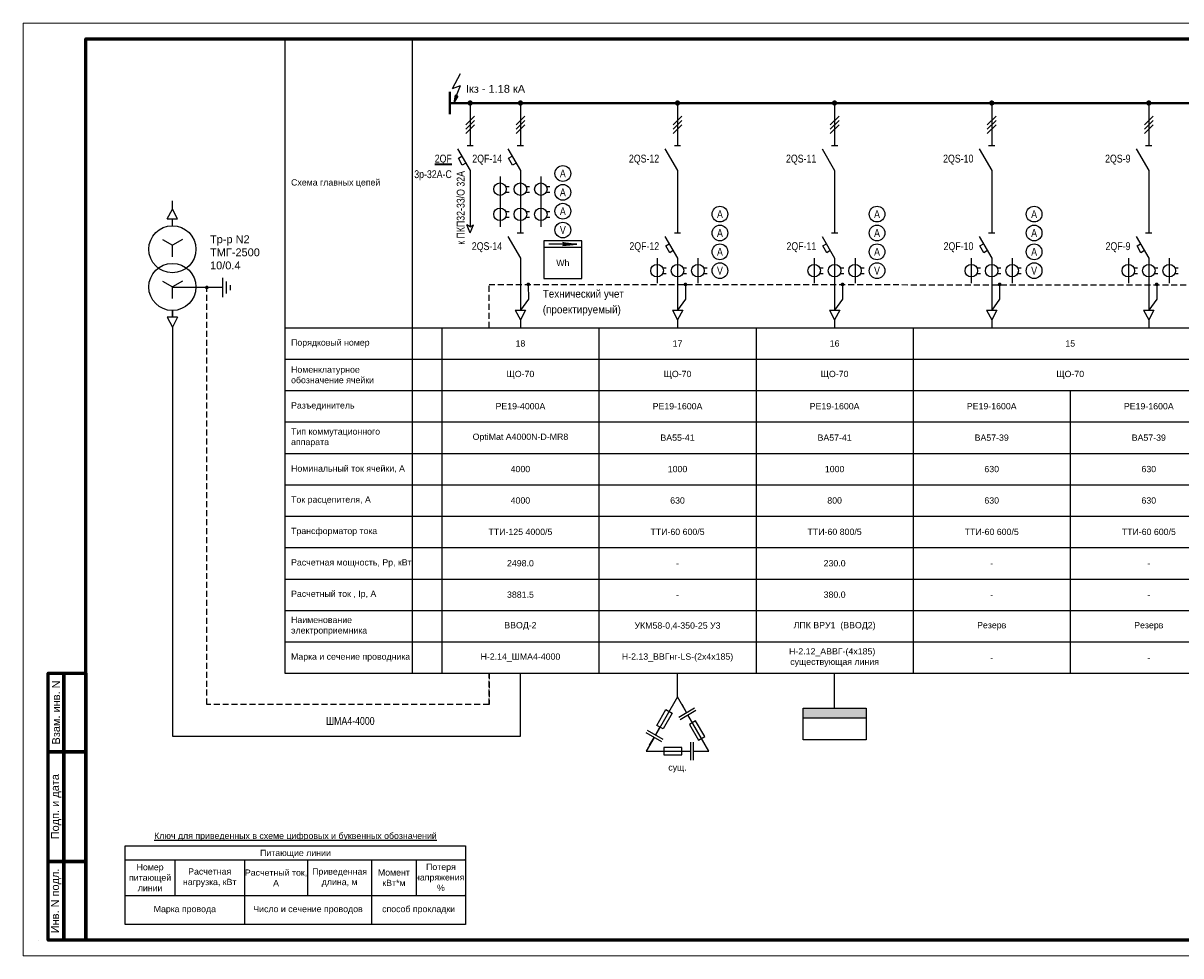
# Model space of a CAD drawing. Header units: millimetres. Extents: x 523209 to 536718, y -48289 to -47398.
# Tile 15 of 116: x 527444 to 527813, y -47992 to -47695. Entities that reach past the tile are written whole.
import ezdxf
from ezdxf.enums import TextEntityAlignment as Align

# ---------------------------------------------------------------- set-up
doc = ezdxf.new("R2010")
doc.units = ezdxf.units.MM
doc.linetypes.add('ACAD_ISO02W100', pattern=[15, 12, -3])
doc.linetypes.add('DASHED', pattern=[19.05, 12.7, -6.35])
for name, color, linetype, lineweight in [('ВК-линия контур', 132, 'Continuous', 15), ('ВК-линия основная', 1, 'Continuous', 30), ('ВК-линия толстая', 30, 'Continuous', 60), ('ВК-Текст', 1, 'Continuous', 30), ('электрика', 1, 'Continuous', 40)]:
    doc.layers.add(name, color=color, linetype=linetype, lineweight=lineweight)
doc.styles.get("Standard").update_dxf_attribs({"font": 'arial.ttf'})
doc.styles.add('СГЕНЕРИР_СТИЛЬ_1', font='times.ttf')

# ---------------------------------------------------------------- blocks, each defined once
blk = doc.blocks.new('*T370')
at = {"layer": 'электрика', "color": 0, "linetype": 'ByBlock', "lineweight": -2, "ltscale": 0.5, "transparency": 16777216}
for p, q in [((0, 0), (40.57, 0)), ((0, 0), (0, -202)), ((40.57, 0), (40.57, -202)), ((0, -92), (40.57, -92)), ((0, -102), (40.57, -102)), ((0, -112), (40.57, -112)), ((0, -122), (40.57, -122)), ((0, -132), (40.57, -132)), ((0, -142), (40.57, -142)), ((0, -152), (40.57, -152)), ((0, -162), (40.57, -162)), ((0, -172), (40.57, -172)), ((0, -182), (40.57, -182)), ((0, -192), (40.57, -192)), ((0, -202), (40.57, -202))]:
    blk.add_line(p, q, dxfattribs=at)
at = {"layer": 'электрика', "color": 0, "lineweight": 0, "ltscale": 0.5, "transparency": 16777216, "char_height": 2, "width": 36.5681, "attachment_point": 4}
for s, insert in [('Схема главных цепей', (2, -46)), ('Порядковый номер', (2, -97)), ('Номенклатурное обозначение ячейки', (2, -107)), ('Разъединитель', (2, -117)), ('Тип коммутационного аппарата', (2, -127)), ('Номинальный ток ячейки, А', (2, -137)), ('Ток расцепителя, А', (2, -147)), ('Трансформатор тока', (2, -157)), ('Расчетная мощность, Рр, кВт', (2, -167)), ('Расчетный ток , Iр, А', (2, -177)), ('Наименование электроприемника', (2, -187)), ('Марка и сечение проводника', (2, -197))]:
    blk.add_mtext(s, dxfattribs=dict(at, insert=insert))
blk = doc.blocks.new('*T371')
at = {"layer": 'электрика', "color": 0, "linetype": 'ByBlock', "lineweight": -2, "ltscale": 0.5, "transparency": 16777216}
for p, q in [((0, 0), (50, 0)), ((0, 0), (0, -110)), ((50, 0), (50, -110)), ((0, -10), (50, -10)), ((0, -20), (50, -20)), ((0, -30), (50, -30)), ((0, -40), (50, -40)), ((0, -50), (50, -50)), ((0, -60), (50, -60)), ((0, -70), (50, -70)), ((0, -80), (50, -80)), ((0, -90), (50, -90)), ((0, -100), (50, -100)), ((0, -110), (50, -110))]:
    blk.add_line(p, q, dxfattribs=at)
at = {"layer": 'электрика', "color": 0, "lineweight": 0, "ltscale": 0.5, "transparency": 16777216, "char_height": 2, "width": 47.2559, "attachment_point": 5}
for s, insert in [('18', (25, -5)), ('ЩО-70 ', (25, -15)), ('РЕ19-4000А', (25, -25)), ('OptiMat A4000N-D-MR8', (25, -35)), ('4000', (25, -45)), ('4000', (25, -55)), ('\\A1;ТТИ-125 4000/5 ', (25, -65)), ('\\A1;2498.0', (25, -75)), ('3881.5', (25, -85)), ('ВВОД-2', (25, -95)), ('{\\C7;Н-2.14_ШМА4-4000}', (25, -105))]:
    blk.add_mtext(s, dxfattribs=dict(at, insert=insert))
blk = doc.blocks.new('КЗ')
at = {"linetype": 'ByBlock', "lineweight": -2}
h = blk.add_hatch(color=0, dxfattribs=at)
h.dxf.hatch_style = 1
h.paths.add_polyline_path([(1.02, -5.86), (-0.71, -5.23), (-1.55, -10.23)])
for p, q in [((-2.53, -0.99), (2.53, 8.56)), ((-2.53, -0.99), (2.53, 0.99)), ((0.15, -5.54), (2.53, 0.99))]:
    blk.add_line(p, q)
at = {"color": 0, "linetype": 'ByBlock', "lineweight": -2}
for p, q in [((-0.71, -5.23), (-1.55, -10.23)), ((1.02, -5.86), (-1.55, -10.23)), ((1.02, -5.86), (-0.71, -5.23))]:
    blk.add_line(p, q, dxfattribs=at)
blk = doc.blocks.new('*U18')
at = {"color": 0, "linetype": 'ByBlock', "lineweight": -2}
for p, q in [((0, 13.5), (0, 0)), ((-1, 0), (1, 0)), ((-4, -1.07), (0, -8)), ((-3.75, -4.1), (-2.63, -3.45)), ((-1.37, -5.62), (-2.5, -6.27)), ((0, -8), (0, -13.39))]:
    blk.add_line(p, q, dxfattribs=at)
at = {"color": 0, "linetype": 'ByBlock', "lineweight": -2, "ltscale": 100}
blk.add_line((-2.5, -6.27), (-3.75, -4.1), dxfattribs=at)
blk = doc.blocks.new('*U39')
at = {"color": 0, "linetype": 'ByBlock', "lineweight": -2}
for p, q in [((0, 7.14), (0, -1)), ((-1.65, -1), (1.65, -1)), ((-1.65, -1), (0, -4.13)), ((1.65, -1), (0, -4.13)), ((0, -4.13), (0, -6.63))]:
    blk.add_line(p, q, dxfattribs=at)
blk = doc.blocks.new('*U35')
at = {"color": 0, "linetype": 'ByBlock', "lineweight": -2}
for p, q in [((0, 13.5), (0, 15.66)), ((-3.2, 9.1), (0, 7.25)), ((3.2, 9.1), (0, 7.25)), ((0, 3.55), (0, 7.25)), ((-3.2, -4.15), (0, -6)), ((3.2, -4.15), (0, -6)), ((0, -9.7), (0, -6)), ((0, -15.66), (0, -13.5))]:
    blk.add_line(p, q, dxfattribs=at)
for centre in [(0, 6), (0, -6)]:
    blk.add_circle(centre, 7.5, dxfattribs=at)
blk = doc.blocks.new('*U353')
at = {"layer": 'ВК-линия контур', "color": 0}
for p, q in [((-1471, 297), (0, 297)), ((-1471, 0), (-1471, 297)), ((0, 0), (-1471, 0))]:
    blk.add_line(p, q, dxfattribs=at)
at = {"layer": 'ВК-линия контур', "color": 0, "lineweight": 0}
blk.add_lwpolyline([(-1466, 5), (-1466, 5)], close=True, dxfattribs=at).dxf.unprotected_set("ltscale", 0)
at = {"layer": 'ВК-линия основная', "color": 0}
for points in [[(-1451, 287), (-1451, 287)], [(-1451, 90), (-1451, 90)]]:
    blk.add_lwpolyline(points, dxfattribs=at)
at = {"layer": 'ВК-линия толстая', "color": 0}
for points in [[(-1451, 5), (-1451, 292), (-5, 292), (-5, 5)], [(-1451, 278), (-1451, 278), (-1451, 278), (-1451, 278)], [(-1458, 65), (-1463, 65), (-1463, 90), (-1458, 90)], [(-1451, 65), (-1458, 65), (-1458, 90), (-1451, 90)], [(-1451, 90), (-1451, 90), (-1451, 90), (-1451, 90)], [(-1451, 90), (-1451, 90), (-1451, 90), (-1451, 90)], [(-1451, 90), (-1451, 90), (-1451, 90), (-1451, 90)], [(-1451, 90), (-1451, 90), (-1451, 90), (-1451, 90)], [(-1458, 30), (-1463, 30), (-1463, 65), (-1458, 65)], [(-1451, 30), (-1458, 30), (-1458, 65), (-1451, 65)], [(-1458, 5), (-1463, 5), (-1463, 30), (-1458, 30)], [(-1451, 5), (-1458, 5), (-1458, 30), (-1451, 30)]]:
    blk.add_lwpolyline(points, close=True, dxfattribs=at)
for points in [[(-1451, 287), (-1451, 287)], [(-1451, 287), (-1451, 287)], [(-1451, 287), (-1451, 287)], [(-1451, 287), (-1451, 287)], [(-1451, 90), (-1451, 90)], [(-1451, 90), (-1451, 90)], [(-1451, 90), (-1451, 90)], [(-1451, 90), (-1451, 90)], [(-1451, 90), (-1451, 90)], [(-1451, 90), (-1451, 90)], [(-1451, 90), (-1451, 90)]]:
    blk.add_lwpolyline(points, dxfattribs=at)
at = {"layer": 'ВК-Текст', "color": 0, "rotation": 90}
for s, insert, char_height, width, attachment_point in [('\\pi2;Справ. N', (-1451, 287), 0.0000208, 0.000208, 4), ('\\pi2;Перв. примен.', (-1451, 287), 0.0000208, 0.000208, 4), ('\\pi2;Согласовано', (-1451, 90), 0.00000385, 0.0000385, 4), ('\\pi2.5;Инв. N дубл.', (-1451, 90), 0.00000417, 0.0000417, 4), ('\\pi2.5;Подп. дата', (-1451, 90), 0.00000417, 0.0000583, 4), ('Взам. инв. N', (-1460.5, 77.5), 2.5, 25, 5), ('Подп. и дата', (-1460.5, 47.5), 2.5, 35, 5), ('Инв. N подл.', (-1460.5, 17.5), 2.5, 25, 5)]:
    blk.add_mtext(s, dxfattribs=dict(at, insert=insert, char_height=char_height, width=width, attachment_point=attachment_point))
at = {"layer": 'ВК-Текст', "color": 0}
blk.add_attdef('ЛИСТ_АЛ', text='', height=2.5, dxfattribs=at).set_placement((-10, 288.5), align=Align.MIDDLE_CENTER)
at = {"layer": 'ВК-Текст', "color": 0, "ltscale": 0.5}
blk.add_attdef('ВЕРХНИЙ_ШИФР', text='', height=0.000005, rotation=180, dxfattribs=at).set_placement((-1451, 278), align=Align.MIDDLE_CENTER)
at = {"layer": 'ВК-Текст', "color": 0, "flags": 12}
blk.add_attdef('ФОРМАТ_ЛИСТА', (-42, 1.56), '', height=2.5, dxfattribs=at)
blk = doc.blocks.new('*U13')
at = {"color": 0, "linetype": 'ByBlock', "lineweight": -2}
for p, q in [((0, 1.16), (0, -1)), ((-1.65, -1), (1.65, -1)), ((-1.65, -1), (0, -4.13)), ((1.65, -1), (0, -4.13)), ((0, -4.13), (0, -6.76))]:
    blk.add_line(p, q, dxfattribs=at)
blk = doc.blocks.new('*U36')
at = {"color": 0, "linetype": 'ByBlock', "lineweight": -2}
for p, q in [((0, 14.49), (0, 0)), ((-1, 0), (1, 0)), ((-4, -1.07), (0, -8)), ((0, -8), (0, -16.41))]:
    blk.add_line(p, q, dxfattribs=at)
blk = doc.blocks.new('*U38')
at = {"color": 0, "linetype": 'ByBlock', "lineweight": -2}
for p, q in [((0, 0), (0, 15.96)), ((-3.05, 0), (3.05, 0)), ((-1.92, -1.2), (1.92, -1.2)), ((-0.8, -2.4), (0.8, -2.4))]:
    blk.add_line(p, q, dxfattribs=at)
blk = doc.blocks.new('*T380')
at = {"layer": 'электрика', "color": 0, "linetype": 'ByBlock', "lineweight": -2, "ltscale": 0.5, "transparency": 16777216}
for p, q in [((0, 0), (50, 0)), ((0, 0), (0, -110)), ((50, 0), (50, -110)), ((0, -10), (50, -10)), ((0, -20), (50, -20)), ((0, -30), (50, -30)), ((0, -40), (50, -40)), ((0, -50), (50, -50)), ((0, -60), (50, -60)), ((0, -70), (50, -70)), ((0, -80), (50, -80)), ((0, -90), (50, -90)), ((0, -100), (50, -100)), ((0, -110), (50, -110))]:
    blk.add_line(p, q, dxfattribs=at)
at = {"layer": 'электрика', "color": 0, "lineweight": 0, "ltscale": 0.5, "transparency": 16777216, "char_height": 2, "width": 47.2559, "attachment_point": 5}
for s, insert in [('17', (25, -5)), ('ЩО-70', (25, -15)), ('РЕ19-1600А', (25, -25)), ('ВА55-41', (25, -35)), ('1000', (25, -45)), ('630', (25, -55)), ('\\A1;ТТИ-60 600/5 ', (25, -65)), ('\\A1;-', (25, -75)), ('-', (25, -85)), ('УКМ58-0,4-350-25 У3', (25, -95)), ('{\\C7;Н-2.13_ВВГнг-LS-(2х4x185)   }', (25, -105))]:
    blk.add_mtext(s, dxfattribs=dict(at, insert=insert))
blk = doc.blocks.new('*U107')
at = {"color": 0, "linetype": 'ByBlock', "lineweight": -2}
for p, q in [((0, 13.5), (0, 0)), ((-1, 0), (1, 0)), ((-4, -1.07), (0, -8)), ((0, -8), (0, -14.38))]:
    blk.add_line(p, q, dxfattribs=at)
blk = doc.blocks.new('*T381')
at = {"layer": 'электрика', "color": 0, "linetype": 'ByBlock', "lineweight": -2, "ltscale": 0.5, "transparency": 16777216}
for p, q in [((0, 0), (50, 0)), ((0, 0), (0, -110)), ((50, 0), (50, -110)), ((0, -10), (50, -10)), ((0, -20), (50, -20)), ((0, -30), (50, -30)), ((0, -40), (50, -40)), ((0, -50), (50, -50)), ((0, -60), (50, -60)), ((0, -70), (50, -70)), ((0, -80), (50, -80)), ((0, -90), (50, -90)), ((0, -100), (50, -100)), ((0, -110), (50, -110))]:
    blk.add_line(p, q, dxfattribs=at)
at = {"layer": 'электрика', "color": 0, "lineweight": 0, "ltscale": 0.5, "transparency": 16777216, "char_height": 2, "width": 47.2559, "attachment_point": 5}
for s, insert in [('16', (25, -5)), ('ЩО-70', (25, -15)), ('РЕ19-1600А', (25, -25)), ('ВА57-41', (25, -35)), ('1000', (25, -45)), ('800', (25, -55)), ('\\A1;ТТИ-60 800/5 ', (25, -65)), ('\\A1;230.0', (25, -75)), ('380.0', (25, -85)), ('ЛПК ВРУ1  (ВВОД2)', (25, -95)), ('{\\C7;Н-2.12_АВВГ-(4x185)   существующая линия}', (25, -105))]:
    blk.add_mtext(s, dxfattribs=dict(at, insert=insert))
blk = doc.blocks.new('*T382')
at = {"layer": 'электрика', "color": 0, "linetype": 'ByBlock', "lineweight": -2, "ltscale": 0.5, "transparency": 16777216}
for p, q in [((0, 0), (100, 0)), ((0, 0), (0, -110)), ((100, 0), (100, -110)), ((0, -10), (100, -10)), ((0, -20), (100, -20)), ((50, -20), (50, -110)), ((0, -30), (100, -30)), ((0, -40), (100, -40)), ((0, -50), (100, -50)), ((0, -60), (100, -60)), ((0, -70), (100, -70)), ((0, -80), (100, -80)), ((0, -90), (100, -90)), ((0, -100), (100, -100)), ((0, -110), (100, -110))]:
    blk.add_line(p, q, dxfattribs=at)
at = {"layer": 'электрика', "color": 0, "lineweight": 0, "ltscale": 0.5, "transparency": 16777216, "char_height": 2, "attachment_point": 5}
for s, insert, width in [('15', (50, -5), 97.2559), ('ЩО-70', (50, -15), 97.2559), ('РЕ19-1600А', (25, -25), 47.2559), ('РЕ19-1600А', (75, -25), 47.2559), ('ВА57-39', (25, -35), 47.2559), ('ВА57-39', (75, -35), 47.2559), ('630', (25, -45), 47.2559), ('630', (75, -45), 47.2559), ('630', (25, -55), 47.2559), ('630', (75, -55), 47.2559), ('\\A1;ТТИ-60 600/5 ', (25, -65), 47.2559), ('\\A1;ТТИ-60 600/5 ', (75, -65), 47.2559), ('\\A1;-', (25, -75), 47.2559), ('\\A1;-', (75, -75), 47.2559), ('-', (25, -85), 47.2559), ('-', (75, -85), 47.2559), ('Резерв', (25, -95), 47.2559), ('Резерв', (75, -95), 47.2559), ('{\\C7;-}', (25, -105), 47.2559), ('{\\C7;-}', (75, -105), 47.2559)]:
    blk.add_mtext(s, dxfattribs=dict(at, insert=insert, width=width))
blk = doc.blocks.new('*U108')
at = {"color": 0, "linetype": 'ByBlock', "lineweight": -2}
for p, q in [((0, 13.5), (0, 0)), ((-1, 0), (1, 0)), ((-4, -1.07), (0, -8)), ((-3.75, -4.1), (-2.63, -3.45)), ((-1.37, -5.62), (-2.5, -6.27)), ((0, -8), (0, -24.55))]:
    blk.add_line(p, q, dxfattribs=at)
at = {"color": 0, "linetype": 'ByBlock', "lineweight": -2, "ltscale": 100}
blk.add_line((-2.5, -6.27), (-3.75, -4.1), dxfattribs=at)
blk = doc.blocks.new('*U37')
at = {"color": 0, "linetype": 'ByBlock', "lineweight": -2}
for p, q in [((-6.5, 4), (-6.5, -4)), ((0, 4), (0, -4)), ((6.5, 4), (6.5, -4)), ((-4.71, 0.9), (-3.6, 0.9)), ((1.79, 0.9), (2.9, 0.9)), ((8.29, 0.9), (9.4, 0.9)), ((-4.71, -0.9), (-3.6, -0.9)), ((1.79, -0.9), (2.9, -0.9)), ((8.29, -0.9), (9.4, -0.9))]:
    blk.add_line(p, q, dxfattribs=at)
for centre in [(-6.5, 0), (0, 0), (6.5, 0)]:
    blk.add_circle(centre, 2, dxfattribs=at)
blk = doc.blocks.new('*U231')
at = {"color": 0, "linetype": 'ByBlock', "lineweight": -2}
for p, q in [((0, 13.5), (0, 0)), ((-1, 0), (1, 0)), ((-4, -1.07), (0, -8)), ((-3.75, -4.1), (-2.63, -3.45)), ((-1.37, -5.62), (-2.5, -6.27)), ((0, -8), (0, -25.61))]:
    blk.add_line(p, q, dxfattribs=at)
at = {"color": 0, "linetype": 'ByBlock', "lineweight": -2, "ltscale": 100}
blk.add_line((-2.5, -6.27), (-3.75, -4.1), dxfattribs=at)
blk = doc.blocks.new('*T389')
at = {"layer": 'электрика', "color": 0, "linetype": 'ByBlock', "lineweight": -2, "ltscale": 0.5, "transparency": 16777216}
for p, q in [((0, 0), (9.43, 0)), ((0, 0), (0, -110)), ((9.43, 0), (9.43, -110)), ((0, -10), (9.43, -10)), ((0, -20), (9.43, -20)), ((0, -30), (9.43, -30)), ((0, -40), (9.43, -40)), ((0, -50), (9.43, -50)), ((0, -60), (9.43, -60)), ((0, -70), (9.43, -70)), ((0, -80), (9.43, -80)), ((0, -90), (9.43, -90)), ((0, -100), (9.43, -100)), ((0, -110), (9.43, -110))]:
    blk.add_line(p, q, dxfattribs=at)

msp = doc.modelspace()

# ---------------------------------------------------------------- hatches: boundary and pattern name
h = msp.add_hatch(color=0)
h.dxf.hatch_style = 1
h.paths.add_polyline_path([(527615.89018, -47764.5284, -0.414213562), (527616.39018, -47765.0284), (527620.39018, -47765.0284)])
h.paths.add_polyline_path([(527616.39018, -47765.0284, -0.350781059), (527615.99993, -47765.5162), (527620.39018, -47765.0284), (527618.89018, -47765.0284)])
at = {"ltscale": 15}
h = msp.add_hatch(color=7, dxfattribs=at)
h.dxf.hatch_style = 1
h.paths.add_polyline_path([(527712.39018, -47915.84799), (527712.39018, -47912.84799), (527692.39018, -47912.84799), (527692.39018, -47915.84799)])

# ---------------------------------------------------------------- linework, layer by layer
at = {"color": 7, "linetype": 'DASHED', "ltscale": 50}
for p, q in [((527567.95829, -47699.68774), (527567.95829, -47791.68774)), ((528827.39018, -47699.68774), (527577.39018, -47699.68774)), ((527567.95829, -47791.68774), (528177.39018, -47791.68774))]:
    msp.add_line(p, q, dxfattribs=at)
for p, q in [((527579.89018, -47720.11671), (528194.89018, -47720.11671)), ((527620.39018, -47765.0284), (527611.39018, -47765.0284)), ((527615.89018, -47764.5284), (527620.39018, -47765.0284)), ((527615.89018, -47765.5284), (527620.39018, -47765.0284)), ((527615.89018, -47765.0284), (527616.39018, -47765.0284)), ((527618.89018, -47765.0284), (527620.39018, -47765.0284)), ((527609.89018, -47766.0284), (527621.89018, -47766.0284)), ((527652.77702, -47915.63117), (527657.77697, -47912.74434)), ((527655.27699, -47914.18776), (527653.83358, -47911.68778)), ((527653.21004, -47916.38117), (527658.21, -47913.49433)), ((527657.15343, -47917.43773), (527655.71002, -47914.93775)), ((527647.85811, -47922.81091), (527642.85816, -47919.92408)), ((527645.35814, -47921.3675), (527646.80155, -47918.86752)), ((527647.42509, -47923.5609), (527642.42514, -47920.67407)), ((527643.4817, -47924.61746), (527644.92511, -47922.11749)), ((527656.64354, -47929.395), (527656.64354, -47923.6215)), ((527657.50956, -47929.395), (527657.50956, -47923.6215)), ((527653.75678, -47926.50825), (527656.64354, -47926.50825)), ((527657.50956, -47926.50825), (527660.39631, -47926.50825))]:
    msp.add_line(p, q)
at = {"ltscale": 100}
for p, q in [((527584.98931, -47727.07682), (527587.79104, -47724.2751)), ((527600.98931, -47727.07682), (527603.79104, -47724.2751)), ((527650.98931, -47727.07682), (527653.79104, -47724.2751)), ((527700.98931, -47727.07682), (527703.79104, -47724.2751)), ((527750.98931, -47727.07682), (527753.79104, -47724.2751)), ((527800.98931, -47727.07682), (527803.79104, -47724.2751)), ((527584.98931, -47728.47768), (527587.79104, -47725.67596)), ((527584.98931, -47729.87854), (527587.79104, -47727.07682)), ((527600.98931, -47728.47768), (527603.79104, -47725.67596)), ((527600.98931, -47729.87854), (527603.79104, -47727.07682)), ((527650.98931, -47728.47768), (527653.79104, -47725.67596)), ((527650.98931, -47729.87854), (527653.79104, -47727.07682)), ((527700.98931, -47728.47768), (527703.79104, -47725.67596)), ((527700.98931, -47729.87854), (527703.79104, -47727.07682)), ((527750.98931, -47728.47768), (527753.79104, -47725.67596)), ((527750.98931, -47729.87854), (527753.79104, -47727.07682)), ((527800.98931, -47728.47768), (527803.79104, -47725.67596)), ((527800.98931, -47729.87854), (527803.79104, -47727.07682))]:
    msp.add_line(p, q, dxfattribs=at)
at = {"ltscale": 15}
for p, q in [((527586.39018, -47761.50781), (527585.28517, -47758.9459)), ((527586.39018, -47759.50781), (527585.28517, -47758.9459)), ((527586.39018, -47761.50781), (527587.49519, -47758.9459)), ((527586.39018, -47759.50781), (527587.49519, -47758.9459)), ((527604.91578, -47782.5527), (527602.39018, -47786.05485)), ((527654.91578, -47782.5527), (527652.39018, -47786.05485)), ((527704.91578, -47782.5527), (527702.39018, -47786.05485)), ((527754.91578, -47782.5527), (527752.39018, -47786.05485)), ((527804.91578, -47782.5527), (527802.39018, -47786.05485)), ((527652.39018, -47909.18774), (527652.39018, -47901.68774)), ((527702.39018, -47912.84799), (527702.39018, -47901.68774)), ((527692.39018, -47915.84799), (527712.39018, -47915.84799))]:
    msp.add_line(p, q, dxfattribs=at)
at = {"linetype": 'DASHED', "ltscale": 15}
for p, q in [((527604.90489, -47777.91843), (527604.90758, -47782.54679)), ((527654.90489, -47777.91843), (527654.90758, -47782.54679)), ((527704.90489, -47777.91843), (527704.90758, -47782.54679)), ((527754.90489, -47777.91843), (527754.90758, -47782.54679)), ((527804.90489, -47777.91843), (527804.90758, -47782.54679))]:
    msp.add_line(p, q, dxfattribs=at)
at = {"linetype": 'Continuous'}
for p, q in [((527645.80146, -47918.29011), (527648.68821, -47913.29011)), ((527650.68821, -47914.44481), (527647.80146, -47919.44481)), ((527648.68821, -47913.29011), (527650.68821, -47914.44481)), ((527647.80146, -47919.44481), (527645.80146, -47918.29011)), ((527658.15343, -47916.86038), (527656.15343, -47918.01508)), ((527656.15343, -47918.01508), (527659.04019, -47923.01508)), ((527661.04019, -47921.86038), (527658.15343, -47916.86038)), ((527659.04019, -47923.01508), (527661.04019, -47921.86038)), ((527647.98328, -47925.35355), (527647.98328, -47927.66295)), ((527653.75678, -47925.35355), (527647.98328, -47925.35355)), ((527647.98328, -47927.66295), (527653.75678, -47927.66295)), ((527653.75678, -47927.66295), (527653.75678, -47925.35355))]:
    msp.add_line(p, q, dxfattribs=at)
at = {"color": 7}
for points, const_width in [([(527585.97481, -47720.11671, 1), (527586.80555, -47720.11671, 1)], 0.83074), ([(527601.97481, -47720.11671, 1), (527602.80555, -47720.11671, 1)], 0.83074), ([(527651.97481, -47720.11671, 1), (527652.80555, -47720.11671, 1)], 0.83074), ([(527701.97481, -47720.11671, 1), (527702.80555, -47720.11671, 1)], 0.83074), ([(527751.97481, -47720.11671, 1), (527752.80555, -47720.11671, 1)], 0.83074), ([(527801.97481, -47720.11671, 1), (527802.80555, -47720.11671, 1)], 0.83074), ([(527502.28033, -47778.85247, 1), (527502.86221, -47778.85247, 1)], 0.58188), ([(527604.61395, -47777.88391, 1), (527605.19582, -47777.88391, 1)], 0.58188), ([(527654.61395, -47777.88391, 1), (527655.19582, -47777.88391, 1)], 0.58188), ([(527704.61395, -47777.88391, 1), (527705.19582, -47777.88391, 1)], 0.58188), ([(527704.61395, -47777.88391, 1), (527705.19582, -47777.88391, 1)], 0.58188), ([(527754.61395, -47777.88391, 1), (527755.19582, -47777.88391, 1)], 0.58188), ([(527754.61395, -47777.88391, 1), (527755.19582, -47777.88391, 1)], 0.58188), ([(527804.61395, -47777.88391, 1), (527805.19582, -47777.88391, 1)], 0.58188), ([(527804.61395, -47777.88391, 1), (527805.19582, -47777.88391, 1)], 0.58188)]:
    msp.add_lwpolyline(points, format="xyb", close=True, dxfattribs=dict(at, const_width=const_width))
for points in [[(527609.89018, -47764.0284), (527609.89018, -47776.0284), (527621.89018, -47776.0284), (527621.89018, -47764.0284), (527609.89018, -47764.0284)], [(527476.61413, -47956.68774), (527584.94746, -47956.68774), (527584.94746, -47981.68774), (527476.61413, -47981.68774), (527476.61413, -47956.68774)], [(527476.61413, -47961.13523), (527584.94746, -47961.13523), (527584.94746, -47960.93307)], [(527492.42626, -47961.13523), (527492.42626, -47972.45611)], [(527514.54603, -47961.24841), (527514.54603, -47981.68774)], [(527534.66032, -47961.13523), (527534.66032, -47972.45611)], [(527555.01527, -47961.13523), (527555.01527, -47981.68774)], [(527569.22308, -47961.13523), (527569.22308, -47972.45611)], [(527476.61413, -47972.45611), (527584.94746, -47972.45611), (527584.94746, -47972.25396)]]:
    msp.add_lwpolyline(points, dxfattribs=at)
at = {"linetype": 'DASHED', "ltscale": 0.15}
for points in [[(527592.39018, -47911.68774), (527592.39018, -47901.68774), (527592.39018, -47911.68774), (527502.57127, -47911.68774), (527502.57127, -47778.88699)], [(527592.39018, -47791.68774), (527592.39018, -47777.91843), (528721.21413, -47778.30308), (528721.21413, -47792.07239)]]:
    msp.add_lwpolyline(points, dxfattribs=at)
at = {"ltscale": 15}
for points in [[(527491.61413, -47794.09829), (527491.61413, -47921.68774), (527602.39018, -47921.68774), (527602.39018, -47901.68774)], [(527692.39018, -47912.84799), (527712.39018, -47912.84799), (527712.39018, -47922.84799), (527692.39018, -47922.84799), (527692.39018, -47912.84799)]]:
    msp.add_lwpolyline(points, dxfattribs=at)
for points in [[(527655.27695, -47914.18778), (527652.39018, -47909.18774), (527645.35818, -47921.36752)], [(527657.50956, -47926.50825), (527662.39018, -47926.50825), (527655.70997, -47914.93778)], [(527644.92516, -47922.11752), (527642.39018, -47926.50825), (527656.64354, -47926.50825)]]:
    msp.add_lwpolyline(points)
for centre in [(527615.89018, -47742.56469), (527615.89018, -47748.56469), (527615.89018, -47754.56469), (527665.89018, -47755.50781), (527715.89018, -47755.50781), (527765.89018, -47755.50781), (527615.89018, -47760.56469), (527665.89018, -47761.50781), (527715.89018, -47761.50781), (527765.89018, -47761.50781), (527665.89018, -47767.50781), (527715.89018, -47767.50781), (527765.89018, -47767.50781), (527665.89018, -47773.50781), (527715.89018, -47773.50781), (527765.89018, -47773.50781)]:
    msp.add_circle(centre, 2.5)
at = {"color": 7}
msp.add_arc((527615.89018, -47765.0284), 0.5, 270, 90, dxfattribs=at)
at = {"layer": 'электрика', "color": 7}
for p, q in [((527579.89018, -47716.60108), (527579.89018, -47723.63233)), ((527579.89018, -47720.11671), (528194.89018, -47720.11671))]:
    msp.add_line(p, q, dxfattribs=at)

# ---------------------------------------------------------------- block references
ref = msp.add_blockref('*U353', (528915.11413, -47991.68774))
ref.add_attrib('ВЕРХНИЙ_ШИФР', '1984-11.Р 01.06.01 РЗ.Э1-01', dxfattribs={"layer": 'ВК-Текст', "color": 0, "ltscale": 0.5, "height": 0.000005, "rotation": 180}).set_placement((527464.11418, -47713.68773), align=Align.MIDDLE_CENTER)
for name, p in [('*T370', (527527.39018, -47699.68774)), ('*U231', (527586.39018, -47733.62157)), ('*U18', (527602.39018, -47733.62157)), ('*U107', (527652.39018, -47733.62157)), ('*U107', (527702.39018, -47733.62157)), ('*U107', (527752.39018, -47733.62157)), ('*U107', (527802.39018, -47733.62157)), ('*U37', (527602.39018, -47747.56469)), ('*U36', (527602.39018, -47761.50781)), ('*U108', (527652.39018, -47761.50781)), ('*U108', (527702.39018, -47761.50781)), ('*U108', (527752.39018, -47761.50781)), ('*U108', (527802.39018, -47761.50781)), ('*U37', (527602.39018, -47755.56469)), ('*U35', (527491.61413, -47772.68527)), ('*U37', (527652.39018, -47773.50781)), ('*U37', (527702.39018, -47773.50781)), ('*U37', (527752.39018, -47773.50781)), ('*U37', (527802.39018, -47773.50781)), ('*U39', (527602.39018, -47785.05485)), ('*U39', (527652.39018, -47785.05485)), ('*U39', (527702.39018, -47785.05485)), ('*U39', (527752.39018, -47785.05485)), ('*U39', (527802.39018, -47785.05485)), ('*T389', (527567.95829, -47791.68774)), ('*T371', (527577.39018, -47791.68774)), ('*T380', (527627.39018, -47791.68774)), ('*T381', (527677.39018, -47791.68774)), ('*T382', (527727.39018, -47791.68774))]:
    msp.add_blockref(name, p)
at = {"xscale": 0.5, "yscale": 0.5, "zscale": 0.5}
msp.add_blockref('КЗ', (527582.00491, -47715.0005), dxfattribs=at)
at = {"xscale": -1}
for name, p, rotation in [('*U13', (527491.61413, -47758.03013), 180), ('*U38', (527507.57127, -47778.88699), 90)]:
    msp.add_blockref(name, p, dxfattribs=dict(at, rotation=rotation))
msp.add_blockref('*U13', (527491.61413, -47787.34041), dxfattribs=at)

# ---------------------------------------------------------------- texts
at = {"color": 0}
msp.add_text('Iкз - 1.18 кА', height=2.5, dxfattribs=at).set_placement((527594.46535, -47715.60101), align=Align.MIDDLE_CENTER)
for s, p in [('Wh', (527615.89018, -47771.0284)), ('сущ.', (527652.39018, -47931.68774))]:
    msp.add_text(s, height=2).set_placement(p, align=Align.MIDDLE_CENTER)
at = {"color": 7, "width": 0.9}
for s, p in [('Технический учет', (527609.49933, -47780.86377)), ('(проектируемый)', (527609.49933, -47785.86377))]:
    msp.add_text(s, height=2.5, dxfattribs=at).set_placement(p, align=Align.MIDDLE_LEFT)
at = {"color": 7}
for s, p in [('%%UКлюч для приведенных в схеме цифровых и буквенных обозначений', (527530.78079, -47953.46399)), ('Питающие линии', (527530.78079, -47958.91148))]:
    msp.add_text(s, height=2, dxfattribs=at).set_placement(p, align=Align.MIDDLE_CENTER)
at = {"linetype": 'ACAD_ISO02W100', "lineweight": 35, "char_height": 2.5}
for s, insert, attachment_point in [('{\\W0.8;\\L2QF}', (527580.55184, -47738.15746), 6), ('{\\W0.8;2QF-14}', (527596.55184, -47738.15746), 6), ('{\\W0.8;2QS-12}', (527646.55184, -47738.15746), 6), ('{\\W0.8;2QS-11}', (527696.55184, -47738.15746), 6), ('{\\W0.8;2QS-10}', (527746.55184, -47738.15746), 6), ('{\\W0.8;2QS-9}', (527796.55184, -47738.15746), 6), ('{\\W0.8;3р-32А-С}', (527580.55184, -47743.15746), 6), ('{\\W0.8;А}', (527615.89018, -47742.56469), 5), ('{\\W0.8;А}', (527615.89018, -47748.56469), 5), ('{\\W0.8;А}', (527615.89018, -47754.56469), 5), ('{\\W0.8;А}', (527665.89018, -47755.50781), 5), ('{\\W0.8;А}', (527715.89018, -47755.50781), 5), ('{\\W0.8;А}', (527765.89018, -47755.50781), 5), ('{\\W0.8;V}', (527615.89018, -47760.56469), 5), ('{\\W0.8;А}', (527665.89018, -47761.50781), 5), ('{\\W0.8;А}', (527715.89018, -47761.50781), 5), ('{\\W0.8;А}', (527765.89018, -47761.50781), 5), ('\\A1;Тр-р N2\\PТМГ-2500\\P10/0.4', (527503.58769, -47767.68527), 4), ('{\\W0.8;2QS-14}', (527596.55184, -47766.04371), 6), ('{\\W0.8;2QF-12}', (527646.55184, -47766.04371), 6), ('{\\W0.8;2QF-11}', (527696.55184, -47766.04371), 6), ('{\\W0.8;2QF-10}', (527746.55184, -47766.04371), 6), ('{\\W0.8;2QF-9}', (527796.55184, -47766.04371), 6), ('{\\W0.8;А}', (527665.89018, -47767.50781), 5), ('{\\W0.8;А}', (527715.89018, -47767.50781), 5), ('{\\W0.8;А}', (527765.89018, -47767.50781), 5), ('{\\W0.8;V}', (527665.89018, -47773.50781), 5), ('{\\W0.8;V}', (527715.89018, -47773.50781), 5), ('{\\W0.8;V}', (527765.89018, -47773.50781), 5)]:
    msp.add_mtext(s, dxfattribs=dict(at, insert=insert, attachment_point=attachment_point))
at = {"linetype": 'ACAD_ISO02W100', "lineweight": 35, "insert": (527586.53698, -47741.77169), "char_height": 2.5, "attachment_point": 6, "rotation": 90}
msp.add_mtext('{\\W0.8;к ПКП32-33/О 32А\\P\\H1.85294x; }', dxfattribs=at)
at = {"lineweight": 35, "insert": (527547.00215, -47916.90071), "char_height": 2.5, "attachment_point": 5, "style": 'СГЕНЕРИР_СТИЛЬ_1'}
msp.add_mtext('\\pl2.5;{\\fArial|b0|i0|c204|p34;\\W0.8;ШМА4-4000}', dxfattribs=at)
at = {"color": 7, "lineweight": 35, "char_height": 2, "attachment_point": 5}
for s, insert, width in [('\\pt0;Номер питающей линии', (527484.52019, -47966.79567), 15.812128), ('\\pt0;Расчетная нагрузка, кВт', (527503.48615, -47966.79567), 22.1197787), ('\\pt0;Расчетный ток, А', (527524.60318, -47966.85226), 20.1142882), ('\\pt0;Приведенная длина, м', (527544.8378, -47966.79567), 20.3549448), ('\\pt0;Момент кВт*м', (527562.11917, -47966.79567), 14.2078137), ('\\pt0;Потеря напряжения, %', (527577.08527, -47966.69459), 15.72438), ('\\pt0;Марка провода', (527495.58008, -47977.07193), 37.9319067), ('\\pt0;Число и сечение проводов', (527534.78065, -47977.07193), 40.469233), ('\\pt0;способ прокладки', (527569.98136, -47977.07193), 29.9321936)]:
    msp.add_mtext(s, dxfattribs=dict(at, insert=insert, width=width))

doc.saveas('drawing.dxf')
